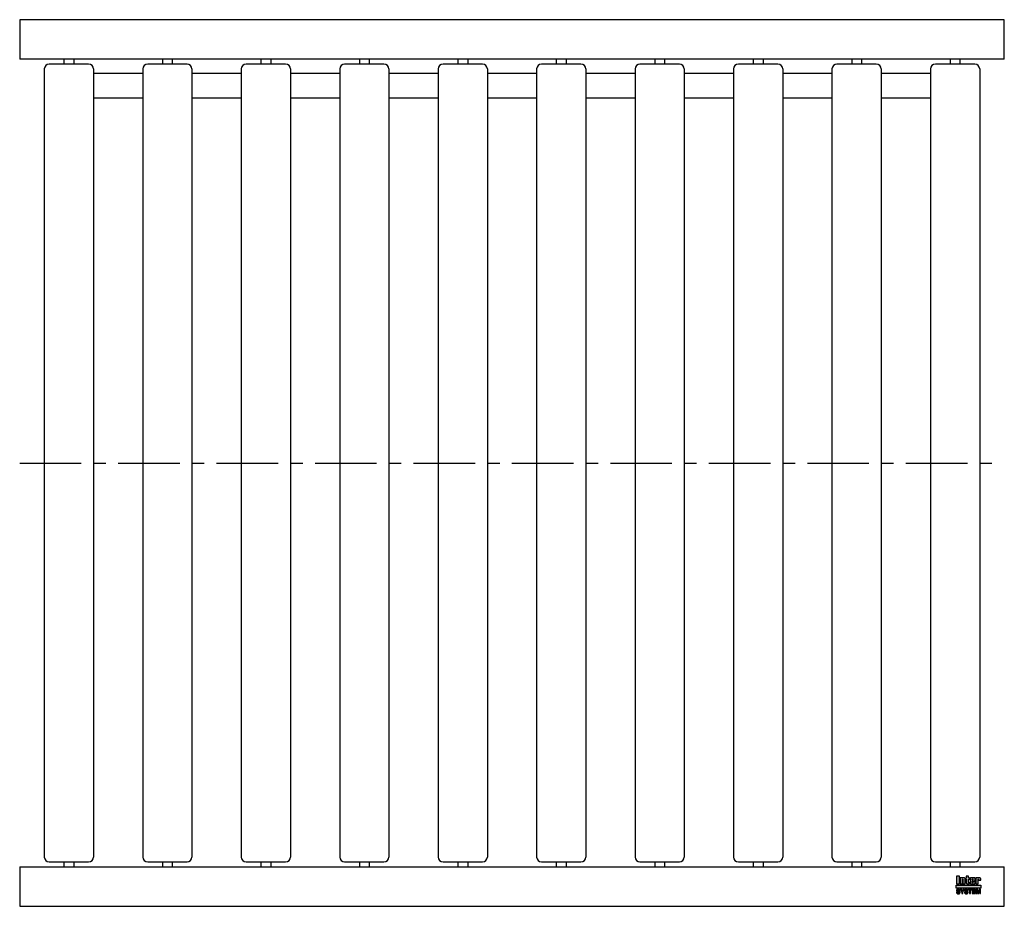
# Model space of a CAD drawing. Header units: millimetres. Extents: x 0 to 1000, y -450 to 450.
import ezdxf

# ---------------------------------------------------------------- set-up
doc = ezdxf.new("R2010")
doc.units = ezdxf.units.MM
doc.header["$LTSCALE"] = 50
doc.linetypes.add('CENTER', pattern=[2, 1.25, -0.25, 0.25, -0.25])
doc.layers.get('0').update_dxf_attribs({"linetype": 'CONTINUOUS', "lineweight": 50})
for name, color, linetype, lineweight in [('Centre Lines', 4, 'CENTER', 25), ('Frame', 1, 'CONTINUOUS', 25), ('Midi', 70, 'CONTINUOUS', 25), ('Rollers', 7, 'CONTINUOUS', 25)]:
    doc.layers.add(name, color=color, linetype=linetype, lineweight=lineweight)

# ---------------------------------------------------------------- blocks, each defined once
blk = doc.blocks.new('A$C24235903')
at = {"layer": 'Rollers'}
for p, q in [((45, 405), (5, 405)), ((20, 410), (20, 405)), ((30, 410), (30, 405)), ((0, 400), (0, -400)), ((50, 400), (50, -400)), ((5, -405), (45, -405)), ((20, -405), (20, -410)), ((30, -405), (30, -410))]:
    blk.add_line(p, q, dxfattribs=at)
for centre, start, end in [((5, 400), 90, 180), ((45, 400), 0, 90), ((5, -400), 180, 270), ((45, -400), 270, 0)]:
    blk.add_arc(centre, 5, start, end, dxfattribs=at)

msp = doc.modelspace()

# ---------------------------------------------------------------- hatches: boundary and pattern name
at = {"layer": 'Frame'}
h = msp.add_hatch(color=254, dxfattribs=at)
h.paths.add_polyline_path([(973.3, -422.7), (973.3, -422.6), (973.4, -422.6), (973.4, -422.5), (973.4, -422.5), (973.5, -422.5), (973.6, -422.5), (973.7, -422.5), (973.7, -422.5), (973.8, -422.5), (973.8, -422.6), (973.9, -422.6), (973.9, -422.7), (973.9, -422.8), (973.9, -422.9), (973.9, -423.5), (976.1, -423.5), (976.1, -422.8), (976.1, -422.6), (976.1, -422.4), (976.1, -422.2), (976, -422), (975.9, -421.9), (975.9, -421.7), (975.8, -421.6), (975.7, -421.5), (975.6, -421.4), (975.5, -421.3), (975.4, -421.2), (975.2, -421.1), (975.1, -421.1), (974.9, -421), (974.7, -421), (974.6, -421), (974.5, -421), (974.4, -421), (974.3, -421), (974.2, -421), (974.1, -421.1), (974, -421.1), (973.9, -421.1), (973.9, -421.1), (973.8, -421.1), (973.7, -421.2), (973.6, -421.2), (973.5, -421.2), (973.5, -421.3), (973.4, -421.3), (973.3, -421.4), (973.2, -421.4), (973.2, -421), (971, -421), (971, -427.3), (973.3, -427.3), (973.3, -422.9), (973.3, -422.8)])
h.paths.add_polyline_path([(970.4, -422.5), (970.4, -422.3), (970.4, -422.1), (970.4, -421.9), (970.4, -421.8), (970.3, -421.7), (970.3, -421.5), (970.2, -421.4), (970.1, -421.3), (970, -421.3), (969.9, -421.2), (969.8, -421.1), (969.6, -421.1), (969.5, -421.1), (969.3, -421), (969.1, -421), (968.9, -421), (966.7, -421), (966.5, -421), (966.3, -421), (966.1, -421.1), (965.9, -421.1), (965.8, -421.1), (965.7, -421.2), (965.6, -421.3), (965.5, -421.3), (965.4, -421.4), (965.3, -421.5), (965.3, -421.7), (965.2, -421.8), (965.2, -421.9), (965.2, -422.1), (965.2, -422.3), (965.2, -422.5), (965.2, -425.9), (965.2, -426.1), (965.2, -426.3), (965.2, -426.4), (965.2, -426.6), (965.3, -426.7), (965.3, -426.8), (965.4, -426.9), (965.5, -427), (965.6, -427.1), (965.7, -427.1), (965.8, -427.2), (965.9, -427.2), (966.1, -427.3), (966.3, -427.3), (966.5, -427.3), (966.7, -427.3), (968.9, -427.3), (969.1, -427.3), (969.3, -427.3), (969.5, -427.3), (969.6, -427.2), (969.8, -427.2), (969.9, -427.1), (970, -427.1), (970.1, -427), (970.2, -426.9), (970.3, -426.8), (970.3, -426.7), (970.4, -426.6), (970.4, -426.4), (970.4, -426.3), (970.4, -426.1), (970.4, -425.9), (970.4, -424.8), (968.1, -424.8), (968.1, -425.6), (968.1, -425.8), (968.1, -425.8), (968.1, -425.9), (968, -426), (968, -426), (967.9, -426.1), (967.9, -426.1), (967.8, -426.1), (967.7, -426.1), (967.7, -426.1), (967.6, -426), (967.6, -426), (967.5, -425.9), (967.5, -425.8), (967.5, -425.8), (967.5, -425.6), (967.5, -424.3), (970.4, -424.3)])
h.paths.add_polyline_path([(968.1, -423.2), (967.5, -423.2), (967.5, -422.7), (967.5, -422.6), (967.5, -422.5), (967.5, -422.4), (967.5, -422.3), (967.6, -422.3), (967.6, -422.2), (967.7, -422.2), (967.8, -422.2), (967.9, -422.2), (968, -422.2), (968, -422.3), (968.1, -422.3), (968.1, -422.4), (968.1, -422.5), (968.1, -422.6), (968.1, -422.7)], flags=16)
h.paths.add_polyline_path([(963.7, -422.3), (964.6, -422.3), (964.6, -421), (963.7, -421), (963.7, -419.3), (961.4, -419.3), (961.4, -421), (960.8, -421), (960.8, -422.3), (961.4, -422.3), (961.4, -425.9), (961.4, -426.1), (961.4, -426.2), (961.4, -426.4), (961.5, -426.5), (961.5, -426.7), (961.6, -426.8), (961.6, -426.9), (961.7, -427), (961.8, -427), (961.9, -427.1), (962, -427.2), (962.2, -427.2), (962.3, -427.2), (962.5, -427.3), (962.7, -427.3), (962.9, -427.3), (964.6, -427.3), (964.6, -426.1), (964.2, -426.1), (964.1, -426.1), (964, -426.1), (963.9, -426.1), (963.8, -426), (963.8, -426), (963.7, -425.9), (963.7, -425.9), (963.7, -425.8)])
h.paths.add_polyline_path([(960.3, -422.8), (960.3, -422.6), (960.3, -422.4), (960.3, -422.2), (960.2, -422), (960.2, -421.9), (960.1, -421.7), (960, -421.6), (959.9, -421.5), (959.8, -421.4), (959.7, -421.3), (959.5, -421.2), (959.4, -421.1), (959.3, -421.1), (959.1, -421), (958.9, -421), (958.7, -421), (958.6, -421), (958.5, -421), (958.4, -421), (958.3, -421), (958.3, -421.1), (958.2, -421.1), (958.1, -421.1), (958, -421.1), (957.9, -421.1), (957.8, -421.2), (957.7, -421.2), (957.6, -421.2), (957.6, -421.3), (957.5, -421.3), (957.4, -421.4), (957.3, -421.4), (957.3, -421), (955.1, -421), (955.1, -427.3), (957.4, -427.3), (957.4, -422.9), (957.4, -422.8), (957.4, -422.7), (957.4, -422.6), (957.5, -422.6), (957.5, -422.5), (957.5, -422.5), (957.6, -422.5), (957.7, -422.5), (957.8, -422.5), (957.8, -422.5), (957.9, -422.5), (958, -422.6), (958, -422.6), (958, -422.7), (958, -422.8), (958, -422.9), (958, -427.3), (960.3, -427.3)])
h.paths.add_polyline_path([(954.4, -419.3), (951.3, -419.3), (951.3, -427.3), (954.4, -427.3)])
msp.add_hatch(color=1, dxfattribs=at).paths.add_polyline_path([(976.2, -431.6), (976.2, -428.4), (951.2, -428.4), (951.2, -431.6)])
h = msp.add_hatch(color=7, dxfattribs=at)
h.paths.add_polyline_path([(972.8, -432.7), (971.5, -432.7), (971.5, -437.1), (972.3, -437.1), (972.3, -433.4), (972.4, -433.4), (973.2, -437.1), (974.1, -437.1), (974.9, -433.4), (975, -433.4), (975, -437.1), (975.8, -437.1), (975.8, -432.7), (974.5, -432.7), (973.7, -436.2)])
h.paths.add_polyline_path([(970.8, -432.7), (967.5, -432.7), (967.5, -437.1), (970.9, -437.1), (970.9, -436.4), (968.4, -436.4), (968.4, -435.2), (970.6, -435.2), (970.6, -434.4), (968.4, -434.4), (968.4, -433.4), (970.8, -433.4)])
h.paths.add_polyline_path([(967.1, -432.7), (963.4, -432.7), (963.4, -433.4), (964.7, -433.4), (964.7, -437.1), (965.7, -437.1), (965.7, -433.4), (967.1, -433.4)])
h.paths.add_polyline_path([(962.5, -432.9), (962.3, -432.8), (962.2, -432.7), (962, -432.6), (961.8, -432.6), (961.5, -432.6), (961.3, -432.6), (961.1, -432.6), (960.9, -432.6), (960.7, -432.6), (960.6, -432.7), (960.4, -432.7), (960.3, -432.8), (960.2, -432.8), (960, -432.9), (959.9, -433), (959.9, -433.1), (959.8, -433.2), (959.7, -433.3), (959.7, -433.5), (959.6, -433.6), (959.6, -433.8), (959.6, -433.9), (959.6, -434.1), (959.6, -434.2), (959.6, -434.4), (959.7, -434.5), (959.8, -434.6), (959.8, -434.7), (959.9, -434.8), (960, -434.9), (960.1, -435), (960.2, -435), (960.3, -435.1), (960.5, -435.1), (960.6, -435.2), (960.8, -435.2), (960.9, -435.2), (961, -435.3), (961.1, -435.3), (961.2, -435.3), (961.2, -435.3), (961.3, -435.3), (961.3, -435.3), (961.4, -435.3), (961.4, -435.3), (961.5, -435.4), (961.7, -435.4), (961.8, -435.4), (962, -435.5), (962.1, -435.5), (962.2, -435.6), (962.3, -435.7), (962.3, -435.8), (962.3, -435.9), (962.3, -436.1), (962.2, -436.2), (962.1, -436.3), (962, -436.4), (961.8, -436.4), (961.7, -436.5), (961.5, -436.5), (961.3, -436.5), (961.2, -436.5), (961, -436.5), (960.8, -436.4), (960.7, -436.3), (960.6, -436.2), (960.5, -436.1), (960.4, -436), (960.4, -435.8), (959.5, -435.8), (959.5, -436), (959.6, -436.2), (959.6, -436.3), (959.7, -436.5), (959.8, -436.6), (959.9, -436.7), (960, -436.8), (960.1, -436.9), (960.2, -437), (960.4, -437.1), (960.5, -437.1), (960.7, -437.2), (960.9, -437.2), (961.1, -437.3), (961.3, -437.3), (961.5, -437.3), (961.6, -437.3), (961.6, -437.3), (961.8, -437.3), (961.9, -437.2), (962, -437.2), (962.2, -437.2), (962.3, -437.1), (962.5, -437), (962.6, -437), (962.7, -436.9), (962.9, -436.7), (963, -436.6), (963.1, -436.4), (963.1, -436.3), (963.2, -436.1), (963.2, -435.8), (963.2, -435.7), (963.2, -435.5), (963.2, -435.4), (963.1, -435.3), (963.1, -435.2), (963, -435.1), (963, -435.1), (962.9, -435), (962.8, -434.9), (962.7, -434.8), (962.6, -434.8), (962.5, -434.7), (962.4, -434.7), (962.2, -434.7), (962.1, -434.6), (961.9, -434.6), (961.8, -434.6), (961.8, -434.5), (961.7, -434.5), (961.6, -434.5), (961.6, -434.5), (961.5, -434.5), (961.4, -434.4), (961.3, -434.4), (961.3, -434.4), (961.2, -434.4), (961.1, -434.4), (961.1, -434.4), (961, -434.4), (960.9, -434.3), (960.9, -434.3), (960.8, -434.3), (960.7, -434.3), (960.6, -434.2), (960.6, -434.2), (960.5, -434.1), (960.5, -434), (960.5, -434), (960.5, -433.9), (960.4, -433.8), (960.5, -433.7), (960.5, -433.6), (960.6, -433.5), (960.7, -433.4), (960.8, -433.4), (961, -433.4), (961.1, -433.3), (961.2, -433.3), (961.4, -433.3), (961.6, -433.4), (961.7, -433.4), (961.9, -433.5), (962, -433.5), (962.1, -433.7), (962.1, -433.8), (962.2, -434), (963.1, -434), (963.1, -433.9), (963, -433.7), (963, -433.6), (963, -433.5), (962.9, -433.4), (962.9, -433.3), (962.8, -433.2), (962.7, -433), (962.6, -432.9)])
h.paths.add_polyline_path([(959.3, -432.7), (958.3, -432.7), (957.4, -434.6), (956.4, -432.7), (955.3, -432.7), (956.9, -435.5), (956.9, -437.1), (957.8, -437.1), (957.8, -435.5)])
h.paths.add_polyline_path([(954.4, -432.9), (954.2, -432.8), (954.1, -432.7), (953.9, -432.6), (953.7, -432.6), (953.5, -432.6), (953.2, -432.6), (953, -432.6), (952.8, -432.6), (952.7, -432.6), (952.5, -432.7), (952.4, -432.7), (952.2, -432.8), (952.1, -432.8), (952, -432.9), (951.9, -433), (951.8, -433.1), (951.7, -433.2), (951.6, -433.3), (951.6, -433.5), (951.6, -433.6), (951.5, -433.8), (951.5, -433.9), (951.5, -434.1), (951.5, -434.2), (951.6, -434.4), (951.6, -434.5), (951.7, -434.6), (951.7, -434.7), (951.8, -434.8), (951.9, -434.9), (952, -435), (952.2, -435), (952.3, -435.1), (952.4, -435.1), (952.5, -435.2), (952.7, -435.2), (952.8, -435.2), (953, -435.3), (953, -435.3), (953.1, -435.3), (953.1, -435.3), (953.2, -435.3), (953.3, -435.3), (953.3, -435.3), (953.4, -435.3), (953.4, -435.4), (953.6, -435.4), (953.7, -435.4), (953.9, -435.5), (954, -435.5), (954.1, -435.6), (954.2, -435.7), (954.2, -435.8), (954.2, -435.9), (954.2, -436.1), (954.1, -436.2), (954, -436.3), (953.9, -436.4), (953.8, -436.4), (953.6, -436.5), (953.4, -436.5), (953.2, -436.5), (953.1, -436.5), (952.9, -436.5), (952.8, -436.4), (952.6, -436.3), (952.5, -436.2), (952.4, -436.1), (952.4, -436), (952.4, -435.8), (951.5, -435.8), (951.5, -436), (951.5, -436.2), (951.5, -436.3), (951.6, -436.5), (951.7, -436.6), (951.8, -436.7), (951.9, -436.8), (952, -436.9), (952.1, -437), (952.3, -437.1), (952.5, -437.1), (952.6, -437.2), (952.8, -437.2), (953, -437.3), (953.2, -437.3), (953.4, -437.3), (953.5, -437.3), (953.6, -437.3), (953.7, -437.3), (953.8, -437.2), (954, -437.2), (954.1, -437.2), (954.3, -437.1), (954.4, -437), (954.5, -437), (954.7, -436.9), (954.8, -436.7), (954.9, -436.6), (955, -436.4), (955.1, -436.3), (955.1, -436.1), (955.1, -435.8), (955.1, -435.7), (955.1, -435.5), (955.1, -435.4), (955.1, -435.3), (955, -435.2), (955, -435.1), (954.9, -435.1), (954.8, -435), (954.7, -434.9), (954.6, -434.8), (954.5, -434.8), (954.4, -434.7), (954.3, -434.7), (954.1, -434.7), (954, -434.6), (953.8, -434.6), (953.8, -434.6), (953.7, -434.5), (953.6, -434.5), (953.6, -434.5), (953.5, -434.5), (953.4, -434.5), (953.3, -434.4), (953.3, -434.4), (953.2, -434.4), (953.1, -434.4), (953.1, -434.4), (953, -434.4), (952.9, -434.4), (952.9, -434.3), (952.8, -434.3), (952.7, -434.3), (952.6, -434.3), (952.6, -434.2), (952.5, -434.2), (952.5, -434.1), (952.4, -434), (952.4, -434), (952.4, -433.9), (952.4, -433.8), (952.4, -433.7), (952.5, -433.6), (952.6, -433.5), (952.7, -433.4), (952.8, -433.4), (952.9, -433.4), (953, -433.3), (953.2, -433.3), (953.3, -433.3), (953.5, -433.4), (953.7, -433.4), (953.8, -433.5), (953.9, -433.5), (954, -433.7), (954.1, -433.8), (954.1, -434), (955, -434), (955, -433.9), (955, -433.7), (955, -433.6), (954.9, -433.5), (954.9, -433.4), (954.8, -433.3), (954.7, -433.2), (954.6, -433), (954.5, -432.9)])

# ---------------------------------------------------------------- linework, layer by layer
at = {"layer": 'Centre Lines'}
msp.add_line((0, 0), (1000, 0), dxfattribs=at)
at = {"layer": 'Frame', "color": 7, "linetype": 'Continuous'}
for p, q in [((951.3, -419.3), (951.3, -427.3)), ((954.4, -419.3), (951.3, -419.3)), ((954.4, -427.3), (954.4, -419.3)), ((963.7, -419.3), (961.4, -419.3)), ((961.4, -419.3), (961.4, -421)), ((963.7, -421), (963.7, -419.3)), ((951.3, -427.3), (954.4, -427.3)), ((955.1, -421), (955.1, -427.3)), ((957.3, -421), (955.1, -421)), ((955.1, -427.3), (957.4, -427.3)), ((957.3, -421.4), (957.3, -421)), ((957.4, -421.4), (957.3, -421.4)), ((957.5, -421.3), (957.4, -421.4)), ((957.4, -422.7), (957.4, -422.6)), ((957.4, -422.6), (957.5, -422.6)), ((957.4, -422.8), (957.4, -422.7)), ((957.4, -422.9), (957.4, -422.8)), ((957.4, -427.3), (957.4, -422.9)), ((957.6, -421.3), (957.5, -421.3)), ((957.5, -422.6), (957.5, -422.5)), ((957.5, -422.5), (957.5, -422.5)), ((957.5, -422.5), (957.6, -422.5)), ((957.7, -421.2), (957.6, -421.2)), ((957.6, -421.2), (957.6, -421.3)), ((957.6, -422.5), (957.7, -422.5)), ((957.8, -421.2), (957.7, -421.2)), ((957.7, -422.5), (957.8, -422.5)), ((957.9, -421.1), (957.8, -421.2)), ((957.8, -422.5), (957.8, -422.5)), ((957.8, -422.5), (957.9, -422.5)), ((958, -421.1), (957.9, -421.1)), ((957.9, -422.5), (958, -422.6)), ((958.1, -421.1), (958, -421.1)), ((958, -422.6), (958, -422.7)), ((958, -422.6), (958, -422.6)), ((958, -422.7), (958, -422.8)), ((958, -422.8), (958, -422.9)), ((958, -422.9), (958, -427.3)), ((958, -427.3), (960.3, -427.3)), ((958.2, -421.1), (958.1, -421.1)), ((958.3, -421.1), (958.2, -421.1)), ((958.4, -421), (958.3, -421)), ((958.3, -421), (958.3, -421.1)), ((958.5, -421), (958.4, -421)), ((958.6, -421), (958.5, -421)), ((958.7, -421), (958.6, -421)), ((958.9, -421), (958.7, -421)), ((959.1, -421), (958.9, -421)), ((959.3, -421.1), (959.1, -421)), ((959.4, -421.1), (959.3, -421.1)), ((959.5, -421.2), (959.4, -421.1)), ((959.7, -421.3), (959.5, -421.2)), ((959.8, -421.4), (959.7, -421.3)), ((959.9, -421.5), (959.8, -421.4)), ((960, -421.6), (959.9, -421.5)), ((960.1, -421.7), (960, -421.6)), ((960.2, -421.9), (960.1, -421.7)), ((960.2, -422), (960.2, -421.9)), ((960.3, -422.2), (960.2, -422)), ((960.3, -422.4), (960.3, -422.2)), ((960.3, -422.6), (960.3, -422.4)), ((960.3, -422.8), (960.3, -422.6)), ((960.3, -427.3), (960.3, -422.8)), ((961.4, -421), (960.8, -421)), ((960.8, -421), (960.8, -422.3)), ((960.8, -422.3), (961.4, -422.3)), ((961.4, -422.3), (961.4, -425.9)), ((961.4, -425.9), (961.4, -426.1)), ((961.4, -426.1), (961.4, -426.2)), ((961.4, -426.2), (961.4, -426.4)), ((961.4, -426.4), (961.5, -426.5)), ((961.5, -426.5), (961.5, -426.7)), ((961.5, -426.7), (961.6, -426.8)), ((961.6, -426.8), (961.6, -426.9)), ((961.6, -426.9), (961.7, -427)), ((961.7, -427), (961.8, -427)), ((961.8, -427), (961.9, -427.1)), ((961.9, -427.1), (962, -427.2)), ((962, -427.2), (962.2, -427.2)), ((962.2, -427.2), (962.3, -427.2)), ((962.3, -427.2), (962.5, -427.3)), ((962.5, -427.3), (962.7, -427.3)), ((962.7, -427.3), (962.9, -427.3)), ((962.9, -427.3), (964.6, -427.3)), ((964.6, -421), (963.7, -421)), ((963.7, -425.8), (963.7, -422.3)), ((963.7, -422.3), (964.6, -422.3)), ((963.7, -425.9), (963.7, -425.8)), ((963.8, -426), (963.7, -425.9)), ((963.7, -425.9), (963.7, -425.9)), ((963.9, -426.1), (963.8, -426)), ((963.8, -426), (963.8, -426)), ((964, -426.1), (963.9, -426.1)), ((964.1, -426.1), (964, -426.1)), ((964.2, -426.1), (964.1, -426.1)), ((964.6, -426.1), (964.2, -426.1)), ((964.6, -422.3), (964.6, -421)), ((964.6, -427.3), (964.6, -426.1)), ((965.3, -421.7), (965.2, -421.8)), ((965.2, -421.8), (965.2, -421.9)), ((965.2, -421.9), (965.2, -422.1)), ((965.2, -422.1), (965.2, -422.3)), ((965.2, -422.3), (965.2, -422.5)), ((965.2, -422.5), (965.2, -425.9)), ((965.2, -425.9), (965.2, -426.1)), ((965.2, -426.1), (965.2, -426.3)), ((965.2, -426.3), (965.2, -426.4)), ((965.2, -426.4), (965.2, -426.6)), ((965.2, -426.6), (965.3, -426.7)), ((965.4, -421.4), (965.3, -421.5)), ((965.3, -421.5), (965.3, -421.7)), ((965.3, -426.7), (965.3, -426.8)), ((965.3, -426.8), (965.4, -426.9)), ((965.5, -421.3), (965.4, -421.4)), ((965.4, -426.9), (965.5, -427)), ((965.6, -421.3), (965.5, -421.3)), ((965.5, -427), (965.6, -427.1)), ((965.7, -421.2), (965.6, -421.3)), ((965.6, -427.1), (965.7, -427.1)), ((965.8, -421.1), (965.7, -421.2)), ((965.7, -427.1), (965.8, -427.2)), ((965.9, -421.1), (965.8, -421.1)), ((965.8, -427.2), (965.9, -427.2)), ((966.1, -421.1), (965.9, -421.1)), ((965.9, -427.2), (966.1, -427.3)), ((966.3, -421), (966.1, -421.1)), ((966.1, -427.3), (966.3, -427.3)), ((966.5, -421), (966.3, -421)), ((966.3, -427.3), (966.5, -427.3)), ((966.7, -421), (966.5, -421)), ((966.5, -427.3), (966.7, -427.3)), ((968.9, -421), (966.7, -421)), ((966.7, -427.3), (968.9, -427.3)), ((967.5, -422.4), (967.5, -422.3)), ((967.5, -422.3), (967.6, -422.3)), ((967.5, -422.5), (967.5, -422.4)), ((967.5, -422.6), (967.5, -422.5)), ((967.5, -422.7), (967.5, -422.6)), ((967.5, -423.2), (967.5, -422.7)), ((968.1, -423.2), (967.5, -423.2)), ((967.5, -425.6), (967.5, -424.3)), ((967.5, -424.3), (970.4, -424.3)), ((967.5, -425.8), (967.5, -425.6)), ((967.5, -425.9), (967.5, -425.8)), ((967.5, -425.8), (967.5, -425.8)), ((967.6, -426), (967.5, -425.9)), ((967.6, -422.3), (967.6, -422.2)), ((967.6, -422.2), (967.7, -422.2)), ((967.7, -426.1), (967.6, -426)), ((967.6, -426), (967.6, -426)), ((967.7, -422.2), (967.8, -422.2)), ((967.8, -426.1), (967.7, -426.1)), ((967.7, -426.1), (967.7, -426.1)), ((967.8, -422.2), (967.9, -422.2)), ((967.9, -426.1), (967.8, -426.1)), ((967.9, -422.2), (968, -422.2)), ((968, -426), (967.9, -426.1)), ((967.9, -426.1), (967.9, -426.1)), ((968, -422.2), (968, -422.3)), ((968, -422.3), (968.1, -422.3)), ((968.1, -425.9), (968, -426)), ((968, -426), (968, -426)), ((968.1, -422.3), (968.1, -422.4)), ((968.1, -422.4), (968.1, -422.5)), ((968.1, -422.5), (968.1, -422.6)), ((968.1, -422.6), (968.1, -422.7)), ((968.1, -422.7), (968.1, -423.2)), ((968.1, -424.8), (968.1, -425.6)), ((970.4, -424.8), (968.1, -424.8)), ((968.1, -425.6), (968.1, -425.8)), ((968.1, -425.8), (968.1, -425.8)), ((968.1, -425.8), (968.1, -425.9)), ((969.1, -421), (968.9, -421)), ((968.9, -427.3), (969.1, -427.3)), ((969.3, -421), (969.1, -421)), ((969.1, -427.3), (969.3, -427.3)), ((969.5, -421.1), (969.3, -421)), ((969.3, -427.3), (969.5, -427.3)), ((969.6, -421.1), (969.5, -421.1)), ((969.5, -427.3), (969.6, -427.2)), ((969.8, -421.1), (969.6, -421.1)), ((969.6, -427.2), (969.8, -427.2)), ((969.9, -421.2), (969.8, -421.1)), ((969.8, -427.2), (969.9, -427.1)), ((970, -421.3), (969.9, -421.2)), ((969.9, -427.1), (970, -427.1)), ((970.1, -421.3), (970, -421.3)), ((970, -427.1), (970.1, -427)), ((970.2, -421.4), (970.1, -421.3)), ((970.1, -427), (970.2, -426.9)), ((970.3, -421.5), (970.2, -421.4)), ((970.2, -426.9), (970.3, -426.8)), ((970.3, -421.7), (970.3, -421.5)), ((970.4, -421.8), (970.3, -421.7)), ((970.3, -426.7), (970.4, -426.6)), ((970.3, -426.8), (970.3, -426.7)), ((970.4, -421.9), (970.4, -421.8)), ((970.4, -422.1), (970.4, -421.9)), ((970.4, -422.3), (970.4, -422.1)), ((970.4, -422.5), (970.4, -422.3)), ((970.4, -424.3), (970.4, -422.5)), ((970.4, -425.9), (970.4, -424.8)), ((970.4, -426.1), (970.4, -425.9)), ((970.4, -426.3), (970.4, -426.1)), ((970.4, -426.4), (970.4, -426.3)), ((970.4, -426.6), (970.4, -426.4)), ((971, -421), (971, -427.3)), ((973.2, -421), (971, -421)), ((971, -427.3), (973.3, -427.3)), ((973.2, -421.4), (973.2, -421)), ((973.3, -421.4), (973.2, -421.4)), ((973.4, -421.3), (973.3, -421.4)), ((973.3, -422.7), (973.3, -422.6)), ((973.3, -422.6), (973.4, -422.6)), ((973.3, -422.8), (973.3, -422.7)), ((973.3, -422.9), (973.3, -422.8)), ((973.3, -427.3), (973.3, -422.9)), ((973.5, -421.3), (973.4, -421.3)), ((973.4, -422.6), (973.4, -422.5)), ((973.4, -422.5), (973.4, -422.5)), ((973.4, -422.5), (973.5, -422.5)), ((973.6, -421.2), (973.5, -421.2)), ((973.5, -421.2), (973.5, -421.3)), ((973.5, -422.5), (973.6, -422.5)), ((973.7, -421.2), (973.6, -421.2)), ((973.6, -422.5), (973.7, -422.5)), ((973.8, -421.1), (973.7, -421.2)), ((973.7, -422.5), (973.7, -422.5)), ((973.7, -422.5), (973.8, -422.5)), ((973.9, -421.1), (973.8, -421.1)), ((973.8, -422.5), (973.8, -422.6)), ((973.8, -422.6), (973.9, -422.6)), ((974, -421.1), (973.9, -421.1)), ((973.9, -421.1), (973.9, -421.1)), ((973.9, -422.6), (973.9, -422.7)), ((973.9, -422.7), (973.9, -422.8)), ((973.9, -422.8), (973.9, -422.9)), ((973.9, -422.9), (973.9, -423.5)), ((973.9, -423.5), (976.1, -423.5)), ((974.1, -421.1), (974, -421.1)), ((974.2, -421), (974.1, -421.1)), ((974.3, -421), (974.2, -421)), ((974.4, -421), (974.3, -421)), ((974.5, -421), (974.4, -421)), ((974.6, -421), (974.5, -421)), ((974.7, -421), (974.6, -421)), ((974.9, -421), (974.7, -421)), ((975.1, -421.1), (974.9, -421)), ((975.2, -421.1), (975.1, -421.1)), ((975.4, -421.2), (975.2, -421.1)), ((975.5, -421.3), (975.4, -421.2)), ((975.6, -421.4), (975.5, -421.3)), ((975.7, -421.5), (975.6, -421.4)), ((975.8, -421.6), (975.7, -421.5)), ((975.9, -421.7), (975.8, -421.6)), ((975.9, -421.9), (975.9, -421.7)), ((976, -422), (975.9, -421.9)), ((976.1, -422.2), (976, -422)), ((976.1, -422.4), (976.1, -422.2)), ((976.1, -422.6), (976.1, -422.4)), ((976.1, -422.8), (976.1, -422.6)), ((976.1, -423.5), (976.1, -422.8)), ((951.6, -433.6), (951.5, -433.8)), ((951.5, -433.8), (951.5, -433.9)), ((951.5, -433.9), (951.5, -434.1)), ((951.5, -434.1), (951.5, -434.2)), ((951.5, -434.2), (951.6, -434.4)), ((951.5, -435.8), (951.5, -436)), ((952.4, -435.8), (951.5, -435.8)), ((951.5, -436), (951.5, -436.2)), ((951.5, -436.2), (951.5, -436.3)), ((951.5, -436.3), (951.6, -436.5)), ((951.7, -433.2), (951.6, -433.3)), ((951.6, -433.3), (951.6, -433.5)), ((951.6, -433.5), (951.6, -433.6)), ((951.6, -434.4), (951.6, -434.5)), ((951.6, -434.5), (951.7, -434.6)), ((951.6, -436.5), (951.7, -436.6)), ((951.8, -433.1), (951.7, -433.2)), ((951.7, -434.6), (951.7, -434.7)), ((951.7, -434.7), (951.8, -434.8)), ((951.7, -436.6), (951.8, -436.7)), ((951.9, -433), (951.8, -433.1)), ((951.8, -434.8), (951.9, -434.9)), ((951.8, -436.7), (951.9, -436.8)), ((952, -432.9), (951.9, -433)), ((951.9, -434.9), (952, -435)), ((951.9, -436.8), (952, -436.9)), ((952.1, -432.8), (952, -432.9)), ((952, -435), (952.2, -435)), ((952, -436.9), (952.1, -437)), ((952.2, -432.8), (952.1, -432.8)), ((952.1, -437), (952.3, -437.1)), ((952.4, -432.7), (952.2, -432.8)), ((952.2, -435), (952.3, -435.1)), ((952.3, -435.1), (952.4, -435.1)), ((952.3, -437.1), (952.5, -437.1)), ((952.5, -432.7), (952.4, -432.7)), ((952.4, -433.7), (952.5, -433.6)), ((952.4, -433.8), (952.4, -433.7)), ((952.4, -433.9), (952.4, -433.8)), ((952.4, -434), (952.4, -433.9)), ((952.5, -434.1), (952.4, -434)), ((952.4, -434), (952.4, -434)), ((952.4, -435.1), (952.5, -435.2)), ((952.4, -436), (952.4, -435.8)), ((952.4, -436.1), (952.4, -436)), ((952.5, -436.2), (952.4, -436.1)), ((952.7, -432.6), (952.5, -432.7)), ((952.5, -433.6), (952.6, -433.5)), ((952.5, -434.2), (952.5, -434.1)), ((952.6, -434.2), (952.5, -434.2)), ((952.5, -435.2), (952.7, -435.2)), ((952.6, -436.3), (952.5, -436.2)), ((952.5, -437.1), (952.6, -437.2)), ((952.6, -433.5), (952.7, -433.4)), ((952.6, -434.3), (952.6, -434.2)), ((952.7, -434.3), (952.6, -434.3)), ((952.8, -436.4), (952.6, -436.3)), ((952.6, -437.2), (952.8, -437.2)), ((952.8, -432.6), (952.7, -432.6)), ((952.7, -433.4), (952.8, -433.4)), ((952.8, -434.3), (952.7, -434.3)), ((952.7, -435.2), (952.8, -435.2)), ((953, -432.6), (952.8, -432.6)), ((952.8, -433.4), (952.9, -433.4)), ((952.9, -434.3), (952.8, -434.3)), ((952.8, -435.2), (953, -435.3)), ((952.9, -436.5), (952.8, -436.4)), ((952.8, -437.2), (953, -437.3)), ((952.9, -433.4), (953, -433.3)), ((952.9, -434.4), (952.9, -434.3)), ((953, -434.4), (952.9, -434.4)), ((953.1, -436.5), (952.9, -436.5)), ((953.2, -432.6), (953, -432.6)), ((953, -433.3), (953.2, -433.3)), ((953.1, -434.4), (953, -434.4)), ((953, -435.3), (953, -435.3)), ((953, -435.3), (953.1, -435.3)), ((953, -437.3), (953.2, -437.3)), ((953.2, -434.4), (953.1, -434.4)), ((953.1, -434.4), (953.1, -434.4)), ((953.1, -435.3), (953.1, -435.3)), ((953.1, -435.3), (953.2, -435.3)), ((953.2, -436.5), (953.1, -436.5)), ((953.5, -432.6), (953.2, -432.6)), ((953.2, -433.3), (953.3, -433.3)), ((953.3, -434.4), (953.2, -434.4)), ((953.2, -435.3), (953.3, -435.3)), ((953.4, -436.5), (953.2, -436.5)), ((953.2, -437.3), (953.4, -437.3)), ((953.3, -433.3), (953.5, -433.4)), ((953.4, -434.5), (953.3, -434.4)), ((953.3, -434.4), (953.3, -434.4)), ((953.3, -435.3), (953.3, -435.3)), ((953.3, -435.3), (953.4, -435.3)), ((953.5, -434.5), (953.4, -434.5)), ((953.4, -435.3), (953.4, -435.4)), ((953.4, -435.4), (953.6, -435.4)), ((953.6, -436.5), (953.4, -436.5)), ((953.4, -437.3), (953.5, -437.3)), ((953.7, -432.6), (953.5, -432.6)), ((953.5, -433.4), (953.7, -433.4)), ((953.6, -434.5), (953.5, -434.5)), ((953.5, -437.3), (953.6, -437.3)), ((953.7, -434.5), (953.6, -434.5)), ((953.6, -434.5), (953.6, -434.5)), ((953.6, -435.4), (953.7, -435.4)), ((953.8, -436.4), (953.6, -436.5)), ((953.6, -437.3), (953.7, -437.3)), ((953.9, -432.6), (953.7, -432.6)), ((953.7, -433.4), (953.8, -433.5)), ((953.8, -434.6), (953.7, -434.5)), ((953.7, -435.4), (953.9, -435.5)), ((953.7, -437.3), (953.8, -437.2)), ((953.8, -433.5), (953.9, -433.5)), ((954, -434.6), (953.8, -434.6)), ((953.8, -434.6), (953.8, -434.6)), ((953.9, -436.4), (953.8, -436.4)), ((953.8, -437.2), (954, -437.2)), ((954.1, -432.7), (953.9, -432.6)), ((953.9, -433.5), (954, -433.7)), ((953.9, -435.5), (954, -435.5)), ((954, -436.3), (953.9, -436.4)), ((954, -433.7), (954.1, -433.8)), ((954.1, -434.7), (954, -434.6)), ((954, -435.5), (954.1, -435.6)), ((954.1, -436.2), (954, -436.3)), ((954, -437.2), (954.1, -437.2)), ((954.2, -432.8), (954.1, -432.7)), ((954.1, -433.8), (954.1, -434)), ((954.1, -434), (955, -434)), ((954.3, -434.7), (954.1, -434.7)), ((954.1, -435.6), (954.2, -435.7)), ((954.2, -436.1), (954.1, -436.2)), ((954.1, -437.2), (954.3, -437.1)), ((954.4, -432.9), (954.2, -432.8)), ((954.2, -435.7), (954.2, -435.8)), ((954.2, -435.8), (954.2, -435.9)), ((954.2, -435.9), (954.2, -436.1)), ((954.4, -434.7), (954.3, -434.7)), ((954.3, -437.1), (954.4, -437)), ((954.5, -432.9), (954.4, -432.9)), ((954.5, -434.8), (954.4, -434.7)), ((954.4, -437), (954.5, -437)), ((954.6, -433), (954.5, -432.9)), ((954.6, -434.8), (954.5, -434.8)), ((954.5, -437), (954.7, -436.9)), ((954.7, -433.2), (954.6, -433)), ((954.7, -434.9), (954.6, -434.8)), ((954.8, -433.3), (954.7, -433.2)), ((954.8, -435), (954.7, -434.9)), ((954.7, -436.9), (954.8, -436.7)), ((954.9, -433.4), (954.8, -433.3)), ((954.9, -435.1), (954.8, -435)), ((954.8, -436.7), (954.9, -436.6)), ((954.9, -433.5), (954.9, -433.4)), ((955, -433.6), (954.9, -433.5)), ((955, -435.1), (954.9, -435.1)), ((954.9, -436.6), (955, -436.4)), ((955, -433.7), (955, -433.6)), ((955, -433.9), (955, -433.7)), ((955, -434), (955, -433.9)), ((955, -435.2), (955, -435.1)), ((955.1, -435.3), (955, -435.2)), ((955, -436.4), (955.1, -436.3)), ((955.1, -435.4), (955.1, -435.3)), ((955.1, -435.5), (955.1, -435.4)), ((955.1, -435.7), (955.1, -435.5)), ((955.1, -435.8), (955.1, -435.7)), ((955.1, -436.1), (955.1, -435.8)), ((955.1, -436.3), (955.1, -436.1)), ((955.3, -432.7), (956.9, -435.5)), ((956.4, -432.7), (955.3, -432.7)), ((957.4, -434.6), (956.4, -432.7)), ((956.9, -435.5), (956.9, -437.1)), ((956.9, -437.1), (957.8, -437.1)), ((958.3, -432.7), (957.4, -434.6)), ((957.8, -435.5), (959.3, -432.7)), ((957.8, -437.1), (957.8, -435.5)), ((959.3, -432.7), (958.3, -432.7)), ((959.5, -435.8), (959.5, -436)), ((960.4, -435.8), (959.5, -435.8)), ((959.5, -436), (959.6, -436.2)), ((959.7, -433.5), (959.6, -433.6)), ((959.6, -433.6), (959.6, -433.8)), ((959.6, -433.8), (959.6, -433.9)), ((959.6, -433.9), (959.6, -434.1)), ((959.6, -434.1), (959.6, -434.2)), ((959.6, -434.2), (959.6, -434.4)), ((959.6, -434.4), (959.7, -434.5)), ((959.6, -436.2), (959.6, -436.3)), ((959.6, -436.3), (959.7, -436.5)), ((959.8, -433.2), (959.7, -433.3)), ((959.7, -433.3), (959.7, -433.5)), ((959.7, -434.5), (959.8, -434.6)), ((959.7, -436.5), (959.8, -436.6)), ((959.9, -433.1), (959.8, -433.2)), ((959.8, -434.6), (959.8, -434.7)), ((959.8, -434.7), (959.9, -434.8)), ((959.8, -436.6), (959.9, -436.7)), ((960, -432.9), (959.9, -433)), ((959.9, -433), (959.9, -433.1)), ((959.9, -434.8), (960, -434.9)), ((959.9, -436.7), (960, -436.8)), ((960.2, -432.8), (960, -432.9)), ((960, -434.9), (960.1, -435)), ((960, -436.8), (960.1, -436.9)), ((960.1, -435), (960.2, -435)), ((960.1, -436.9), (960.2, -437)), ((960.3, -432.8), (960.2, -432.8)), ((960.2, -435), (960.3, -435.1)), ((960.2, -437), (960.4, -437.1)), ((960.4, -432.7), (960.3, -432.8)), ((960.3, -435.1), (960.5, -435.1)), ((960.6, -432.7), (960.4, -432.7)), ((960.4, -433.8), (960.5, -433.7)), ((960.5, -433.9), (960.4, -433.8)), ((960.4, -436), (960.4, -435.8)), ((960.5, -436.1), (960.4, -436)), ((960.4, -437.1), (960.5, -437.1)), ((960.5, -433.6), (960.6, -433.5)), ((960.5, -433.7), (960.5, -433.6)), ((960.5, -434), (960.5, -433.9)), ((960.5, -434.1), (960.5, -434)), ((960.5, -434), (960.5, -434)), ((960.6, -434.2), (960.5, -434.1)), ((960.5, -435.1), (960.6, -435.2)), ((960.6, -436.2), (960.5, -436.1)), ((960.5, -437.1), (960.7, -437.2)), ((960.7, -432.6), (960.6, -432.7)), ((960.6, -433.5), (960.7, -433.4)), ((960.7, -434.3), (960.6, -434.2)), ((960.6, -434.2), (960.6, -434.2)), ((960.6, -435.2), (960.8, -435.2)), ((960.7, -436.3), (960.6, -436.2)), ((960.9, -432.6), (960.7, -432.6)), ((960.7, -433.4), (960.8, -433.4)), ((960.8, -434.3), (960.7, -434.3)), ((960.8, -436.4), (960.7, -436.3)), ((960.7, -437.2), (960.9, -437.2)), ((960.8, -433.4), (961, -433.4)), ((960.9, -434.3), (960.8, -434.3)), ((960.8, -435.2), (960.9, -435.2)), ((961, -436.5), (960.8, -436.4)), ((961.1, -432.6), (960.9, -432.6)), ((961, -434.4), (960.9, -434.3)), ((960.9, -434.3), (960.9, -434.3)), ((960.9, -435.2), (961, -435.3)), ((960.9, -437.2), (961.1, -437.3)), ((961, -433.4), (961.1, -433.3)), ((961.1, -434.4), (961, -434.4)), ((961, -435.3), (961.1, -435.3)), ((961.2, -436.5), (961, -436.5)), ((961.3, -432.6), (961.1, -432.6)), ((961.1, -433.3), (961.2, -433.3)), ((961.2, -434.4), (961.1, -434.4)), ((961.1, -434.4), (961.1, -434.4)), ((961.1, -435.3), (961.2, -435.3)), ((961.1, -437.3), (961.3, -437.3)), ((961.2, -433.3), (961.4, -433.3)), ((961.3, -434.4), (961.2, -434.4)), ((961.2, -435.3), (961.2, -435.3)), ((961.2, -435.3), (961.3, -435.3)), ((961.3, -436.5), (961.2, -436.5)), ((961.5, -432.6), (961.3, -432.6)), ((961.4, -434.4), (961.3, -434.4)), ((961.3, -434.4), (961.3, -434.4)), ((961.3, -435.3), (961.4, -435.3)), ((961.3, -435.3), (961.3, -435.3)), ((961.5, -436.5), (961.3, -436.5)), ((961.3, -437.3), (961.5, -437.3)), ((961.4, -433.3), (961.6, -433.4)), ((961.5, -434.5), (961.4, -434.4)), ((961.4, -435.3), (961.4, -435.3)), ((961.4, -435.3), (961.5, -435.4)), ((961.8, -432.6), (961.5, -432.6)), ((961.6, -434.5), (961.5, -434.5)), ((961.5, -435.4), (961.7, -435.4)), ((961.7, -436.5), (961.5, -436.5)), ((961.5, -437.3), (961.6, -437.3)), ((961.6, -433.4), (961.7, -433.4)), ((961.7, -434.5), (961.6, -434.5)), ((961.6, -434.5), (961.6, -434.5)), ((961.6, -437.3), (961.8, -437.3)), ((961.6, -437.3), (961.6, -437.3)), ((961.7, -433.4), (961.9, -433.5)), ((961.8, -434.5), (961.7, -434.5)), ((961.7, -435.4), (961.8, -435.4)), ((961.8, -436.4), (961.7, -436.5)), ((962, -432.6), (961.8, -432.6)), ((961.8, -434.6), (961.8, -434.5)), ((961.9, -434.6), (961.8, -434.6)), ((961.8, -435.4), (962, -435.5)), ((962, -436.4), (961.8, -436.4)), ((961.8, -437.3), (961.9, -437.2)), ((961.9, -433.5), (962, -433.5)), ((962.1, -434.6), (961.9, -434.6)), ((961.9, -437.2), (962, -437.2)), ((962.2, -432.7), (962, -432.6)), ((962, -433.5), (962.1, -433.7)), ((962, -435.5), (962.1, -435.5)), ((962.1, -436.3), (962, -436.4)), ((962, -437.2), (962.2, -437.2)), ((962.1, -433.7), (962.1, -433.8)), ((962.1, -433.8), (962.2, -434)), ((962.2, -434.7), (962.1, -434.6)), ((962.1, -435.5), (962.2, -435.6)), ((962.2, -436.2), (962.1, -436.3)), ((962.3, -432.8), (962.2, -432.7)), ((962.2, -434), (963.1, -434)), ((962.4, -434.7), (962.2, -434.7)), ((962.2, -435.6), (962.3, -435.7)), ((962.3, -436.1), (962.2, -436.2)), ((962.2, -437.2), (962.3, -437.1)), ((962.5, -432.9), (962.3, -432.8)), ((962.3, -435.7), (962.3, -435.8)), ((962.3, -435.8), (962.3, -435.9)), ((962.3, -435.9), (962.3, -436.1)), ((962.3, -437.1), (962.5, -437)), ((962.5, -434.7), (962.4, -434.7)), ((962.6, -432.9), (962.5, -432.9)), ((962.6, -434.8), (962.5, -434.7)), ((962.5, -437), (962.6, -437)), ((962.7, -433), (962.6, -432.9)), ((962.7, -434.8), (962.6, -434.8)), ((962.6, -437), (962.7, -436.9)), ((962.8, -433.2), (962.7, -433)), ((962.8, -434.9), (962.7, -434.8)), ((962.7, -436.9), (962.9, -436.7)), ((962.9, -433.3), (962.8, -433.2)), ((962.9, -435), (962.8, -434.9)), ((962.9, -433.4), (962.9, -433.3)), ((963, -433.5), (962.9, -433.4)), ((963, -435.1), (962.9, -435)), ((962.9, -436.7), (963, -436.6)), ((963, -433.6), (963, -433.5)), ((963, -433.7), (963, -433.6)), ((963.1, -433.9), (963, -433.7)), ((963.1, -435.2), (963, -435.1)), ((963, -435.1), (963, -435.1)), ((963, -436.6), (963.1, -436.4)), ((963.1, -434), (963.1, -433.9)), ((963.1, -435.3), (963.1, -435.2)), ((963.2, -435.4), (963.1, -435.3)), ((963.1, -436.3), (963.2, -436.1)), ((963.1, -436.4), (963.1, -436.3)), ((963.2, -435.5), (963.2, -435.4)), ((963.2, -435.7), (963.2, -435.5)), ((963.2, -435.8), (963.2, -435.7)), ((963.2, -436.1), (963.2, -435.8)), ((967.1, -432.7), (963.4, -432.7)), ((963.4, -432.7), (963.4, -433.4)), ((963.4, -433.4), (964.7, -433.4)), ((964.7, -433.4), (964.7, -437.1)), ((964.7, -437.1), (965.7, -437.1)), ((965.7, -433.4), (967.1, -433.4)), ((965.7, -437.1), (965.7, -433.4)), ((967.1, -433.4), (967.1, -432.7)), ((967.5, -432.7), (967.5, -437.1)), ((970.8, -432.7), (967.5, -432.7)), ((967.5, -437.1), (970.9, -437.1)), ((968.4, -434.4), (968.4, -433.4)), ((968.4, -433.4), (970.8, -433.4)), ((970.6, -434.4), (968.4, -434.4)), ((968.4, -436.4), (968.4, -435.2)), ((968.4, -435.2), (970.6, -435.2)), ((970.9, -436.4), (968.4, -436.4)), ((970.6, -435.2), (970.6, -434.4)), ((970.8, -433.4), (970.8, -432.7)), ((970.9, -437.1), (970.9, -436.4)), ((971.5, -432.7), (971.5, -437.1)), ((972.8, -432.7), (971.5, -432.7)), ((971.5, -437.1), (972.3, -437.1)), ((972.3, -437.1), (972.3, -433.4)), ((972.3, -433.4), (972.4, -433.4)), ((972.4, -433.4), (973.2, -437.1)), ((973.7, -436.2), (972.8, -432.7)), ((973.2, -437.1), (974.1, -437.1)), ((974.5, -432.7), (973.7, -436.2)), ((973.7, -436.2), (973.7, -436.2)), ((974.1, -437.1), (974.9, -433.4)), ((975.8, -432.7), (974.5, -432.7)), ((974.9, -433.4), (975, -433.4)), ((975, -433.4), (975, -437.1)), ((975, -437.1), (975.8, -437.1)), ((975.8, -437.1), (975.8, -432.7))]:
    msp.add_line(p, q, dxfattribs=at)
at = {"layer": 'Frame', "color": 1, "linetype": 'Continuous'}
for p, q in [((951.2, -431.6), (951.2, -428.4)), ((951.2, -428.4), (976.2, -428.4)), ((976.2, -428.4), (976.2, -431.6)), ((976.2, -431.6), (951.2, -431.6))]:
    msp.add_line(p, q, dxfattribs=at)
at = {"layer": 'Midi'}
for p, q in [((1000, 450), (0, 450)), ((0, 450), (0, 410)), ((1000, 410), (1000, 450)), ((1000, 410), (0, 410)), ((125, 395.5), (75, 395.5)), ((225, 395.5), (175, 395.5)), ((325, 395.5), (275, 395.5)), ((425, 395.5), (375, 395.5)), ((525, 395.5), (475, 395.5)), ((625, 395.5), (575, 395.5)), ((725, 395.5), (675, 395.5)), ((825, 395.5), (775, 395.5)), ((925, 395.5), (875, 395.5)), ((125, 370.5), (75, 370.5)), ((225, 370.5), (175, 370.5)), ((325, 370.5), (275, 370.5)), ((425, 370.5), (375, 370.5)), ((525, 370.5), (475, 370.5)), ((625, 370.5), (575, 370.5)), ((725, 370.5), (675, 370.5)), ((825, 370.5), (775, 370.5)), ((925, 370.5), (875, 370.5)), ((0, -410), (1000, -410)), ((0, -410), (0, -450)), ((1000, -450), (1000, -410)), ((0, -450), (1000, -450))]:
    msp.add_line(p, q, dxfattribs=at)

# ---------------------------------------------------------------- block references
for p in [(25, 0), (125, 0), (225, 0), (325, 0), (425, 0), (525, 0), (625, 0), (725, 0), (825, 0), (925, 0)]:
    msp.add_blockref('A$C24235903', p)

doc.saveas('drawing.dxf')
